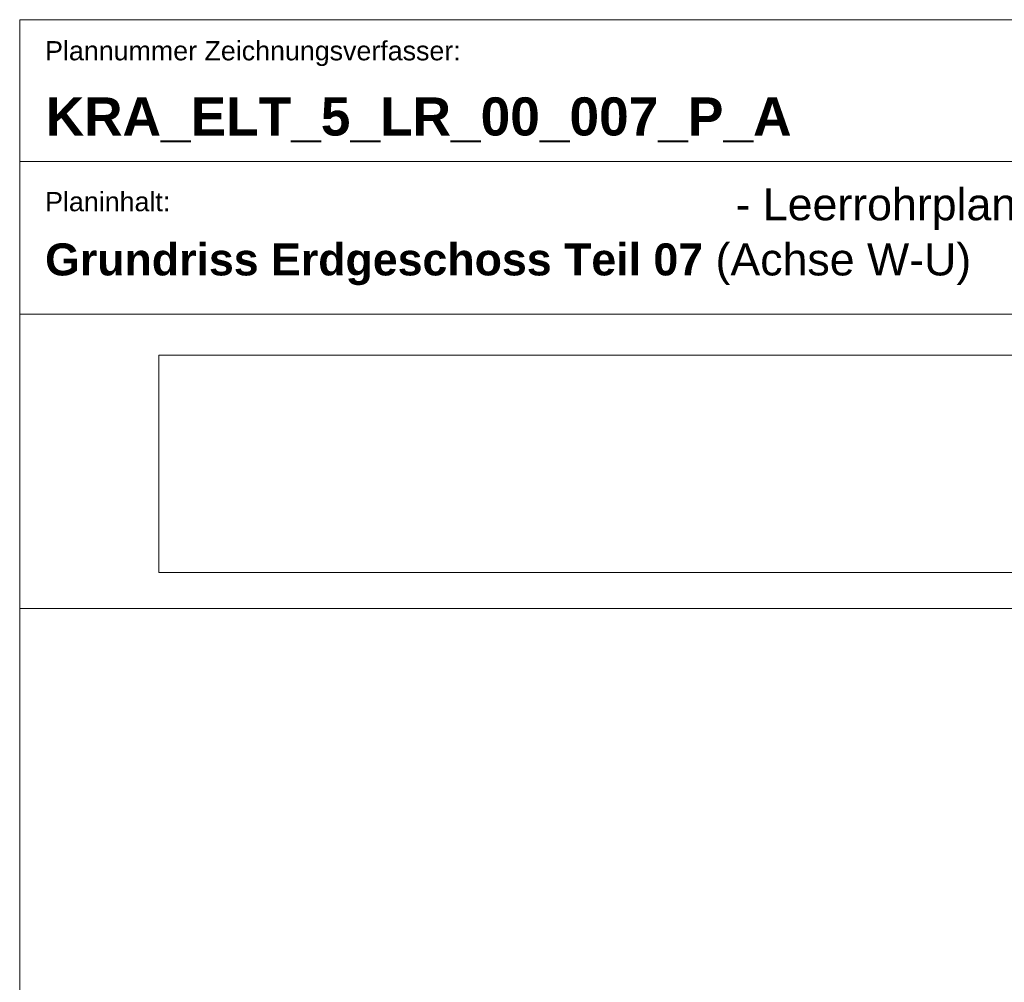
# Model space of a CAD drawing. Extents: x -500 to 300, y 62 to 1162.
# Tile 29 of 90: x 115 to 193, y 284 to 359. Entities that reach past the tile are written whole.
import ezdxf

# ---------------------------------------------------------------- set-up
doc = ezdxf.new("R2010")
doc.units = 0
for name, color, linetype, lineweight in [('iwb_Plankopf Linie', 7, 'Continuous', 13), ('iwb_Plankopf Text', 7, 'Continuous', 18), ('X_Bitmap', 7, 'Continuous', 5)]:
    doc.layers.add(name, color=color, linetype=linetype, lineweight=lineweight)
doc.styles.add('Plankopf', font='arial.ttf')
doc.styles.get("Standard").update_dxf_attribs({"font": 'ARIALN.TTF'})
picture_1 = doc.add_image_def('image1.jfif', size_in_pixel=(600, 81))

msp = doc.modelspace()

# ---------------------------------------------------------------- linework, layer by layer
at = {"layer": 'iwb_Plankopf Linie', "lineweight": 18, "ltscale": 0.18}
for p, q in [((115.353, 359.433), (115.353, 67.433)), ((295.353, 359.433), (115.353, 359.433))]:
    msp.add_line(p, q, dxfattribs=at)
at = {"layer": 'iwb_Plankopf Linie', "ltscale": 0.13}
for p, q in [((295.353, 348.273), (115.353, 348.273)), ((295.353, 336.273), (115.353, 336.273)), ((115.353, 313.112), (295.353, 313.112))]:
    msp.add_line(p, q, dxfattribs=at)

# ---------------------------------------------------------------- texts
at = {"layer": 'iwb_Plankopf Text', "ltscale": 0.18, "style": 'Plankopf'}
for s, insert, char_height, attachment_point, line_spacing_factor in [('Plannummer Zeichnungsverfasser:', (117.353, 357.746), 1.51, 1, 0.970891), ('Planinhalt:', (117.353, 345.878), 1.51045, 1, 0.970891), ('\\fArial|b1|i0|c0|p34;Grundriss Erdgeschoss Teil 07\\fArial|b0|i0|c0|p34; (Achse W-U)', (117.353, 340.191), 2.51722, 4, 0.996218)]:
    msp.add_mtext(s, dxfattribs=dict(at, insert=insert, char_height=char_height, attachment_point=attachment_point, line_spacing_factor=line_spacing_factor))
at = {"layer": 'iwb_Plankopf Text', "ltscale": 0.18, "insert": (117.395, 353.323), "char_height": 3, "attachment_point": 1, "line_spacing_factor": 1.002}
msp.add_mtext('{\\fArial|b1|i0;KRA_ELT_5_LR_00_007_P_A}', dxfattribs=at)
at = {"layer": 'iwb_Plankopf Text', "ltscale": 0.18, "insert": (219.368, 344.536), "char_height": 2.51722, "width": 53.70062, "attachment_point": 6, "style": 'Plankopf'}
msp.add_mtext('- Leerrohrplanung (LR) - (ELT) ', dxfattribs=at)

# ---------------------------------------------------------------- pictures from other files: only their frames are drawn
at = {"layer": 'X_Bitmap', "ltscale": 0.13}
image = msp.add_image(picture_1, insert=(126.302, 315.964), size_in_units=(126.548, 17.084), dxfattribs=at)
image.dxf.flags = 7

doc.saveas('drawing.dxf')
